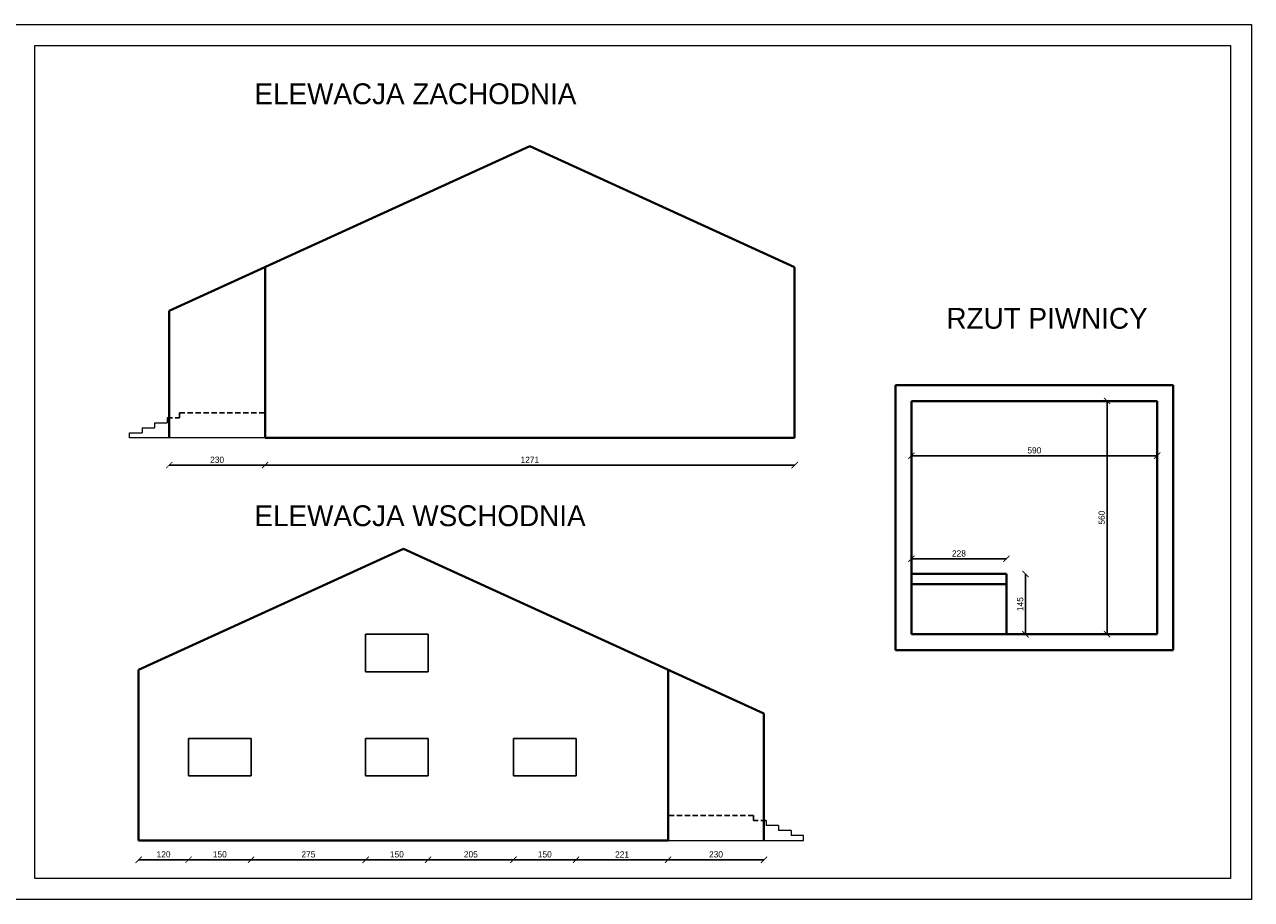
# Model space of a CAD drawing. Header units: millimetres. Extents: x 0 to 152651, y 46550 to 81081.
# Tile 7 of 109: x 95500 to 98445, y 55962 to 58062. Entities that reach past the tile are written whole.
import ezdxf

# ---------------------------------------------------------------- set-up
doc = ezdxf.new("R2010")
doc.units = ezdxf.units.MM
doc.linetypes.add('DASHED', pattern=[19.05, 12.7, -6.35])
for name, color, linetype, lineweight in [('cienka', 3, 'Continuous', 18), ('gruba', 1, 'Continuous', 40), ('PRZERYWANA', 2, 'DASHED', 30), ('wymiary', 252, 'Continuous', 15), ('średnia', 2, 'Continuous', 25)]:
    doc.layers.add(name, color=color, linetype=linetype, lineweight=lineweight)
doc.styles.get("Standard").update_dxf_attribs({"font": 'GOTHIC.TTF'})
doc.dimstyles.new('secemin', dxfattribs={"dimtxt": 15, "dimasz": 15, "dimexe": 1.25, "dimexo": 0.625, "dimgap": 5, "dimtad": 1, "dimdec": 0, "dimtxsty": 'Standard', "dimblk": 'ARCHTICK', "dimcen": 0, "dimse1": 1, "dimse2": 1, "dimclrt": 256, "dimadec": 0, "dimazin": 0, "dimtfac": 1, "dimtdec": 0, "dimtmove": 0, "dimatfit": 3, "dimfxl": 1, "dimtfillclr": 250, "dimarcsym": 1})

# ---------------------------------------------------------------- blocks, each defined once
blk = doc.blocks.new('_ArchTick')
at = {"color": 0, "linetype": 'ByBlock', "const_width": 0.15}
blk.add_lwpolyline([(-0.5, -0.5), (0.5, 0.5)], dxfattribs=at)
blk = doc.blocks.new('*D750')
at = {"layer": 'Defpoints', "color": 0, "transparency": 16777216}
for p in [(95846.8, 57069.5), (96076.9, 57069.5), (96076.9, 57004.1)]:
    blk.add_point(p, dxfattribs=at)
at = {"layer": 'wymiary', "color": 0, "lineweight": -2, "transparency": 16777216}
blk.add_line((95846.8, 57004.1), (96076.9, 57004.1), dxfattribs=at)
at = {"layer": 'wymiary', "color": 0, "lineweight": -2, "transparency": 16777216, "xscale": 15, "yscale": 15, "zscale": 15, "rotation": 180}
blk.add_blockref('_ArchTick', (95846.8, 57004.1), dxfattribs=at)
at = {"layer": 'wymiary', "color": 0, "lineweight": -2, "transparency": 16777216, "xscale": 15, "yscale": 15, "zscale": 15}
blk.add_blockref('_ArchTick', (96076.9, 57004.1), dxfattribs=at)
at = {"layer": 'wymiary', "transparency": 16777216, "insert": (95961.8, 57016.9), "char_height": 15, "attachment_point": 5}
blk.add_mtext('230', dxfattribs=at)
blk = doc.blocks.new('*D751')
at = {"layer": 'Defpoints', "color": 0, "transparency": 16777216}
for p in [(96076.9, 57069.5), (97347.9, 57069.5), (97347.9, 57004.1)]:
    blk.add_point(p, dxfattribs=at)
at = {"layer": 'wymiary', "color": 0, "lineweight": -2, "transparency": 16777216}
blk.add_line((96076.9, 57004.1), (97347.9, 57004.1), dxfattribs=at)
at = {"layer": 'wymiary', "color": 0, "lineweight": -2, "transparency": 16777216, "xscale": 15, "yscale": 15, "zscale": 15, "rotation": 180}
blk.add_blockref('_ArchTick', (96076.9, 57004.1), dxfattribs=at)
at = {"layer": 'wymiary', "color": 0, "lineweight": -2, "transparency": 16777216, "xscale": 15, "yscale": 15, "zscale": 15}
blk.add_blockref('_ArchTick', (97347.9, 57004.1), dxfattribs=at)
at = {"layer": 'wymiary', "transparency": 16777216, "insert": (96712.4, 57016.9), "char_height": 15, "attachment_point": 5}
blk.add_mtext('1271', dxfattribs=at)
blk = doc.blocks.new('*D752')
at = {"layer": 'Defpoints', "color": 0, "transparency": 16777216}
for p in [(95893.3, 56258.1), (95773.3, 56103.1), (95893.3, 56056.9)]:
    blk.add_point(p, dxfattribs=at)
at = {"layer": 'wymiary', "color": 0, "lineweight": -2, "transparency": 16777216}
blk.add_line((95773.3, 56056.9), (95893.3, 56056.9), dxfattribs=at)
at = {"layer": 'wymiary', "color": 0, "lineweight": -2, "transparency": 16777216, "xscale": 15, "yscale": 15, "zscale": 15, "rotation": 180}
blk.add_blockref('_ArchTick', (95773.3, 56056.9), dxfattribs=at)
at = {"layer": 'wymiary', "color": 0, "lineweight": -2, "transparency": 16777216, "xscale": 15, "yscale": 15, "zscale": 15}
blk.add_blockref('_ArchTick', (95893.3, 56056.9), dxfattribs=at)
at = {"layer": 'wymiary', "transparency": 16777216, "insert": (95833.3, 56069.8), "char_height": 15, "attachment_point": 5}
blk.add_mtext('120', dxfattribs=at)
blk = doc.blocks.new('*D753')
at = {"layer": 'Defpoints', "color": 0, "transparency": 16777216}
for p in [(95893.3, 56258.1), (96043.3, 56258.1), (96043.3, 56056.9)]:
    blk.add_point(p, dxfattribs=at)
at = {"layer": 'wymiary', "color": 0, "lineweight": -2, "transparency": 16777216}
blk.add_line((95893.3, 56056.9), (96043.3, 56056.9), dxfattribs=at)
at = {"layer": 'wymiary', "color": 0, "lineweight": -2, "transparency": 16777216, "xscale": 15, "yscale": 15, "zscale": 15, "rotation": 180}
blk.add_blockref('_ArchTick', (95893.3, 56056.9), dxfattribs=at)
at = {"layer": 'wymiary', "color": 0, "lineweight": -2, "transparency": 16777216, "xscale": 15, "yscale": 15, "zscale": 15}
blk.add_blockref('_ArchTick', (96043.3, 56056.9), dxfattribs=at)
at = {"layer": 'wymiary', "transparency": 16777216, "insert": (95968.3, 56069.8), "char_height": 15, "attachment_point": 5}
blk.add_mtext('150', dxfattribs=at)
blk = doc.blocks.new('*D754')
at = {"layer": 'Defpoints', "color": 0, "transparency": 16777216}
for p in [(96043.3, 56258.1), (96318.3, 56258.1), (96318.3, 56056.9)]:
    blk.add_point(p, dxfattribs=at)
at = {"layer": 'wymiary', "color": 0, "lineweight": -2, "transparency": 16777216}
blk.add_line((96043.3, 56056.9), (96318.3, 56056.9), dxfattribs=at)
at = {"layer": 'wymiary', "color": 0, "lineweight": -2, "transparency": 16777216, "xscale": 15, "yscale": 15, "zscale": 15, "rotation": 180}
blk.add_blockref('_ArchTick', (96043.3, 56056.9), dxfattribs=at)
at = {"layer": 'wymiary', "color": 0, "lineweight": -2, "transparency": 16777216, "xscale": 15, "yscale": 15, "zscale": 15}
blk.add_blockref('_ArchTick', (96318.3, 56056.9), dxfattribs=at)
at = {"layer": 'wymiary', "transparency": 16777216, "insert": (96180.8, 56069.8), "char_height": 15, "attachment_point": 5}
blk.add_mtext('275', dxfattribs=at)
blk = doc.blocks.new('*D755')
at = {"layer": 'Defpoints', "color": 0, "transparency": 16777216}
for p in [(96318.3, 56258.1), (96468.3, 56258.1), (96468.3, 56056.9)]:
    blk.add_point(p, dxfattribs=at)
at = {"layer": 'wymiary', "color": 0, "lineweight": -2, "transparency": 16777216}
blk.add_line((96318.3, 56056.9), (96468.3, 56056.9), dxfattribs=at)
at = {"layer": 'wymiary', "color": 0, "lineweight": -2, "transparency": 16777216, "xscale": 15, "yscale": 15, "zscale": 15, "rotation": 180}
blk.add_blockref('_ArchTick', (96318.3, 56056.9), dxfattribs=at)
at = {"layer": 'wymiary', "color": 0, "lineweight": -2, "transparency": 16777216, "xscale": 15, "yscale": 15, "zscale": 15}
blk.add_blockref('_ArchTick', (96468.3, 56056.9), dxfattribs=at)
at = {"layer": 'wymiary', "transparency": 16777216, "insert": (96393.3, 56069.8), "char_height": 15, "attachment_point": 5}
blk.add_mtext('150', dxfattribs=at)
blk = doc.blocks.new('*D756')
at = {"layer": 'Defpoints', "color": 0, "transparency": 16777216}
for p in [(96468.3, 56258.1), (96673.3, 56258.1), (96673.3, 56056.9)]:
    blk.add_point(p, dxfattribs=at)
at = {"layer": 'wymiary', "color": 0, "lineweight": -2, "transparency": 16777216}
blk.add_line((96468.3, 56056.9), (96673.3, 56056.9), dxfattribs=at)
at = {"layer": 'wymiary', "color": 0, "lineweight": -2, "transparency": 16777216, "xscale": 15, "yscale": 15, "zscale": 15, "rotation": 180}
blk.add_blockref('_ArchTick', (96468.3, 56056.9), dxfattribs=at)
at = {"layer": 'wymiary', "color": 0, "lineweight": -2, "transparency": 16777216, "xscale": 15, "yscale": 15, "zscale": 15}
blk.add_blockref('_ArchTick', (96673.3, 56056.9), dxfattribs=at)
at = {"layer": 'wymiary', "transparency": 16777216, "insert": (96570.8, 56069.8), "char_height": 15, "attachment_point": 5}
blk.add_mtext('205', dxfattribs=at)
blk = doc.blocks.new('*D757')
at = {"layer": 'Defpoints', "color": 0, "transparency": 16777216}
for p in [(96673.3, 56258.1), (96823.3, 56258.1), (96823.3, 56056.9)]:
    blk.add_point(p, dxfattribs=at)
at = {"layer": 'wymiary', "color": 0, "lineweight": -2, "transparency": 16777216}
blk.add_line((96673.3, 56056.9), (96823.3, 56056.9), dxfattribs=at)
at = {"layer": 'wymiary', "color": 0, "lineweight": -2, "transparency": 16777216, "xscale": 15, "yscale": 15, "zscale": 15, "rotation": 180}
blk.add_blockref('_ArchTick', (96673.3, 56056.9), dxfattribs=at)
at = {"layer": 'wymiary', "color": 0, "lineweight": -2, "transparency": 16777216, "xscale": 15, "yscale": 15, "zscale": 15}
blk.add_blockref('_ArchTick', (96823.3, 56056.9), dxfattribs=at)
at = {"layer": 'wymiary', "transparency": 16777216, "insert": (96748.3, 56069.8), "char_height": 15, "attachment_point": 5}
blk.add_mtext('150', dxfattribs=at)
blk = doc.blocks.new('*D758')
at = {"layer": 'Defpoints', "color": 0, "transparency": 16777216}
for p in [(96823.3, 56258.1), (97044.3, 56103.1), (97044.3, 56056.9)]:
    blk.add_point(p, dxfattribs=at)
at = {"layer": 'wymiary', "color": 0, "lineweight": -2, "transparency": 16777216}
blk.add_line((96823.3, 56056.9), (97044.3, 56056.9), dxfattribs=at)
at = {"layer": 'wymiary', "color": 0, "lineweight": -2, "transparency": 16777216, "xscale": 15, "yscale": 15, "zscale": 15, "rotation": 180}
blk.add_blockref('_ArchTick', (96823.3, 56056.9), dxfattribs=at)
at = {"layer": 'wymiary', "color": 0, "lineweight": -2, "transparency": 16777216, "xscale": 15, "yscale": 15, "zscale": 15}
blk.add_blockref('_ArchTick', (97044.3, 56056.9), dxfattribs=at)
at = {"layer": 'wymiary', "transparency": 16777216, "insert": (96933.8, 56069.6), "char_height": 15, "attachment_point": 5}
blk.add_mtext('221', dxfattribs=at)
blk = doc.blocks.new('*D759')
at = {"layer": 'Defpoints', "color": 0, "transparency": 16777216}
for p in [(97044.3, 56103.1), (97274.3, 56103.1), (97274.3, 56056.9)]:
    blk.add_point(p, dxfattribs=at)
at = {"layer": 'wymiary', "color": 0, "lineweight": -2, "transparency": 16777216}
blk.add_line((97044.3, 56056.9), (97274.3, 56056.9), dxfattribs=at)
at = {"layer": 'wymiary', "color": 0, "lineweight": -2, "transparency": 16777216, "xscale": 15, "yscale": 15, "zscale": 15, "rotation": 180}
blk.add_blockref('_ArchTick', (97044.3, 56056.9), dxfattribs=at)
at = {"layer": 'wymiary', "color": 0, "lineweight": -2, "transparency": 16777216, "xscale": 15, "yscale": 15, "zscale": 15}
blk.add_blockref('_ArchTick', (97274.3, 56056.9), dxfattribs=at)
at = {"layer": 'wymiary', "transparency": 16777216, "insert": (97159.3, 56069.8), "char_height": 15, "attachment_point": 5}
blk.add_mtext('230', dxfattribs=at)
blk = doc.blocks.new('*D760')
at = {"layer": 'Defpoints', "color": 0, "transparency": 16777216}
for p in [(97856.4, 56743), (97902.3, 56743), (97856.4, 56598)]:
    blk.add_point(p, dxfattribs=at)
at = {"layer": 'wymiary', "color": 0, "lineweight": -2, "transparency": 16777216}
blk.add_line((97902.3, 56598), (97902.3, 56743), dxfattribs=at)
at = {"layer": 'wymiary', "color": 0, "lineweight": -2, "transparency": 16777216, "xscale": 15, "yscale": 15, "zscale": 15}
for p, rotation in [((97902.3, 56743), 90), ((97902.3, 56598), 270)]:
    blk.add_blockref('_ArchTick', p, dxfattribs=dict(at, rotation=rotation))
at = {"layer": 'wymiary', "transparency": 16777216, "insert": (97889.4, 56670.5), "char_height": 15, "attachment_point": 5, "rotation": 90}
blk.add_mtext('145', dxfattribs=at)
blk = doc.blocks.new('*D761')
at = {"layer": 'Defpoints', "color": 0, "transparency": 16777216}
for p in [(97628.4, 56779.2), (97628.4, 56743), (97856.4, 56743)]:
    blk.add_point(p, dxfattribs=at)
at = {"layer": 'wymiary', "color": 0, "lineweight": -2, "transparency": 16777216}
blk.add_line((97856.4, 56779.2), (97628.4, 56779.2), dxfattribs=at)
at = {"layer": 'wymiary', "color": 0, "lineweight": -2, "transparency": 16777216, "xscale": 15, "yscale": 15, "zscale": 15, "rotation": 180}
blk.add_blockref('_ArchTick', (97628.4, 56779.2), dxfattribs=at)
at = {"layer": 'wymiary', "color": 0, "lineweight": -2, "transparency": 16777216, "xscale": 15, "yscale": 15, "zscale": 15}
blk.add_blockref('_ArchTick', (97856.4, 56779.2), dxfattribs=at)
at = {"layer": 'wymiary', "transparency": 16777216, "insert": (97742.4, 56792.1), "char_height": 15, "attachment_point": 5}
blk.add_mtext('228', dxfattribs=at)
blk = doc.blocks.new('*D762')
at = {"layer": 'Defpoints', "color": 0, "transparency": 16777216}
for p in [(97628.4, 57032.8), (98218.4, 57032.8), (98218.4, 57026.6)]:
    blk.add_point(p, dxfattribs=at)
at = {"layer": 'wymiary', "color": 0, "lineweight": -2, "transparency": 16777216}
blk.add_line((97628.4, 57026.6), (98218.4, 57026.6), dxfattribs=at)
at = {"layer": 'wymiary', "color": 0, "lineweight": -2, "transparency": 16777216, "xscale": 15, "yscale": 15, "zscale": 15, "rotation": 180}
blk.add_blockref('_ArchTick', (97628.4, 57026.6), dxfattribs=at)
at = {"layer": 'wymiary', "color": 0, "lineweight": -2, "transparency": 16777216, "xscale": 15, "yscale": 15, "zscale": 15}
blk.add_blockref('_ArchTick', (98218.4, 57026.6), dxfattribs=at)
at = {"layer": 'wymiary', "transparency": 16777216, "insert": (97923.4, 57039.5), "char_height": 15, "attachment_point": 5}
blk.add_mtext('590', dxfattribs=at)
blk = doc.blocks.new('*D763')
at = {"layer": 'Defpoints', "color": 0, "transparency": 16777216}
for p in [(98097.9, 57158), (98111.5, 57158), (98111.5, 56598)]:
    blk.add_point(p, dxfattribs=at)
at = {"layer": 'wymiary', "color": 0, "lineweight": -2, "transparency": 16777216}
blk.add_line((98097.9, 56598), (98097.9, 57158), dxfattribs=at)
at = {"layer": 'wymiary', "color": 0, "lineweight": -2, "transparency": 16777216, "xscale": 15, "yscale": 15, "zscale": 15}
for p, rotation in [((98097.9, 57158), 90), ((98097.9, 56598), 270)]:
    blk.add_blockref('_ArchTick', p, dxfattribs=dict(at, rotation=rotation))
at = {"layer": 'wymiary', "transparency": 16777216, "insert": (98085, 56878), "char_height": 15, "attachment_point": 5, "rotation": 90}
blk.add_mtext('560', dxfattribs=at)

msp = doc.modelspace()

# ---------------------------------------------------------------- linework, layer by layer
at = {"layer": 'cienka'}
for p, q in [((95474.54, 58061.591), (98444.54, 58061.591)), ((98444.54, 58061.591), (98444.54, 55961.591)), ((95524.54, 56011.591), (95524.54, 58011.591)), ((95524.54, 58011.591), (98394.54, 58011.591)), ((98394.54, 58011.591), (98394.54, 56011.591)), ((95811.864, 57105.654), (95841.864, 57105.724)), ((95811.864, 57105.654), (95811.864, 57093.654)), ((95841.864, 57117.724), (95841.864, 57105.724)), ((95751.836, 57081.514), (95781.864, 57081.584)), ((95751.864, 57069.515), (95751.836, 57081.514)), ((95781.864, 57093.584), (95811.864, 57093.654)), ((95781.864, 57093.584), (95781.864, 57081.584)), ((96076.864, 57069.515), (95751.864, 57069.515)), ((97279.303, 56151.299), (97279.303, 56139.299)), ((97309.303, 56139.23), (97279.303, 56139.299)), ((97309.303, 56139.23), (97309.303, 56127.23)), ((97044.303, 56103.09), (97369.303, 56103.09)), ((97339.303, 56127.16), (97309.303, 56127.23)), ((97339.303, 56127.16), (97339.303, 56115.16)), ((97369.33, 56115.09), (97339.303, 56115.16)), ((97369.303, 56103.09), (97369.33, 56115.09)), ((98394.54, 56011.591), (95524.54, 56011.591)), ((98444.54, 55961.591), (95474.54, 55961.591))]:
    msp.add_line(p, q, dxfattribs=at)
at = {"layer": 'gruba'}
for p, q in [((95846.836, 57374.545), (96712.364, 57769.515)), ((97347.864, 57479.515), (96712.364, 57769.515)), ((96076.864, 57479.515), (96076.864, 57069.515)), ((97347.864, 57479.515), (97347.864, 57069.515)), ((95846.836, 57374.545), (95846.832, 57069.515)), ((97590.402, 57195.98), (97590.402, 56559.98)), ((98256.402, 57195.98), (97590.402, 57195.98)), ((98256.402, 57195.98), (98256.402, 56559.98)), ((97628.402, 57157.98), (97628.402, 56597.98)), ((98218.402, 57157.98), (97628.402, 57157.98)), ((98218.402, 57157.98), (98218.402, 56597.98)), ((96076.864, 57069.515), (97347.864, 57069.515)), ((95773.303, 56513.09), (96408.803, 56803.09)), ((97274.331, 56408.121), (96408.803, 56803.09)), ((97628.402, 56742.98), (97856.402, 56742.98)), ((97856.402, 56742.98), (97856.402, 56597.98)), ((97628.402, 56717.98), (97856.402, 56717.98)), ((97628.402, 56597.98), (98218.402, 56597.98)), ((97590.402, 56559.98), (98256.402, 56559.98)), ((95773.303, 56513.09), (95773.303, 56103.09)), ((97044.303, 56513.09), (97044.303, 56103.09)), ((97274.331, 56408.121), (97274.334, 56103.09)), ((97044.303, 56103.09), (95773.303, 56103.09))]:
    msp.add_line(p, q, dxfattribs=at)
at = {"layer": 'PRZERYWANA'}
for p, q in [((95841.864, 57117.724), (95871.864, 57117.793)), ((95871.864, 57129.747), (96076.864, 57129.747)), ((95871.864, 57129.747), (95871.864, 57117.793)), ((97249.303, 56163.323), (97044.303, 56163.323)), ((97249.303, 56163.323), (97249.303, 56151.369)), ((97279.303, 56151.299), (97249.303, 56151.369))]:
    msp.add_line(p, q, dxfattribs=at)
at = {"layer": 'średnia'}
for p, q in [((96468.303, 56598.09), (96318.303, 56598.09)), ((96318.303, 56598.09), (96318.303, 56508.09)), ((96468.303, 56508.09), (96468.303, 56598.09)), ((96318.303, 56508.09), (96468.303, 56508.09)), ((96043.303, 56348.09), (95893.303, 56348.09)), ((95893.303, 56348.09), (95893.303, 56258.09)), ((96043.303, 56258.09), (96043.303, 56348.09)), ((96468.303, 56348.09), (96318.303, 56348.09)), ((96318.303, 56348.09), (96318.303, 56258.09)), ((96468.303, 56258.09), (96468.303, 56348.09)), ((96823.303, 56348.09), (96673.303, 56348.09)), ((96673.303, 56348.09), (96673.303, 56258.09)), ((96823.303, 56258.09), (96823.303, 56348.09)), ((95893.303, 56258.09), (96043.303, 56258.09)), ((96318.303, 56258.09), (96468.303, 56258.09)), ((96673.303, 56258.09), (96823.303, 56258.09))]:
    msp.add_line(p, q, dxfattribs=at)

# ---------------------------------------------------------------- texts
at = {"layer": 'wymiary', "char_height": 50, "attachment_point": 1}
for s, insert in [('ELEWACJA ZACHODNIA', (96051.379, 57920.411)), ('RZUT PIWNICY', (97712.483, 57381.482)), ('ELEWACJA WSCHODNIA', (96051.379, 56907.634))]:
    msp.add_mtext_dynamic_manual_height_columns(s, width=34927.93878, gutter_width=250, heights=[0], dxfattribs=dict(at, insert=insert))

# ---------------------------------------------------------------- dimensions: what is measured, and where the dimension line sits
at = {"layer": 'wymiary'}
for base, p1, p2, picture, middle in [((98097.915, 57157.98), (98111.533, 56597.98), (98111.533, 57157.98), '*D763', (98085.038, 56877.98)), ((97902.323, 56742.98), (97856.402, 56597.98), (97856.402, 56742.98), '*D760', (97889.446, 56670.48))]:
    dim = msp.add_linear_dim(base=base, p1=p1, p2=p2, angle=90, dimstyle='secemin', dxfattribs=at)
    dim.commit()
    dim.dimension.update_dxf_attribs({"geometry": picture, "text_midpoint": middle})
for base, p1, p2, picture, middle in [((96076.864, 57004.052), (95846.832, 57069.515), (96076.864, 57069.515), '*D750', (95961.848, 57016.929)), ((98218.402, 57026.624), (97628.402, 57032.81), (98218.402, 57032.81), '*D762', (97923.402, 57039.501)), ((97628.402, 56779.198), (97856.402, 56742.98), (97628.402, 56742.98), '*D761', (97742.402, 56792.075)), ((95893.303, 56056.944), (95773.303, 56103.09), (95893.303, 56258.09), '*D752', (95833.303, 56069.821))]:
    dim = msp.add_linear_dim(base=base, p1=p1, p2=p2, dimstyle='secemin', dxfattribs=at)
    dim.commit()
    dim.dimension.update_dxf_attribs({"geometry": picture, "text_midpoint": middle})
for base, p1, p2, picture, middle in [((97347.864, 57004.052), (96076.864, 57069.515), (97347.864, 57069.515), '*D751', (96712.364, 57016.929)), ((96043.303, 56056.944), (95893.303, 56258.09), (96043.303, 56258.09), '*D753', (95968.303, 56069.821)), ((96318.303, 56056.944), (96043.303, 56258.09), (96318.303, 56258.09), '*D754', (96180.803, 56069.821)), ((96468.303, 56056.944), (96318.303, 56258.09), (96468.303, 56258.09), '*D755', (96393.303, 56069.821)), ((96673.303, 56056.944), (96468.303, 56258.09), (96673.303, 56258.09), '*D756', (96570.803, 56069.821)), ((96823.303, 56056.944), (96673.303, 56258.09), (96823.303, 56258.09), '*D757', (96748.303, 56069.821)), ((97044.303, 56056.944), (96823.303, 56258.09), (97044.303, 56103.09), '*D758', (96933.803, 56069.633)), ((97274.334, 56056.944), (97044.303, 56103.09), (97274.334, 56103.09), '*D759', (97159.319, 56069.821))]:
    dim = msp.add_linear_dim(base=base, p1=p1, p2=p2, dimstyle='secemin', override={"dimtmove": 1}, dxfattribs=at)
    dim.commit()
    dim.dimension.update_dxf_attribs({"geometry": picture, "text_midpoint": middle})

doc.saveas('drawing.dxf')
